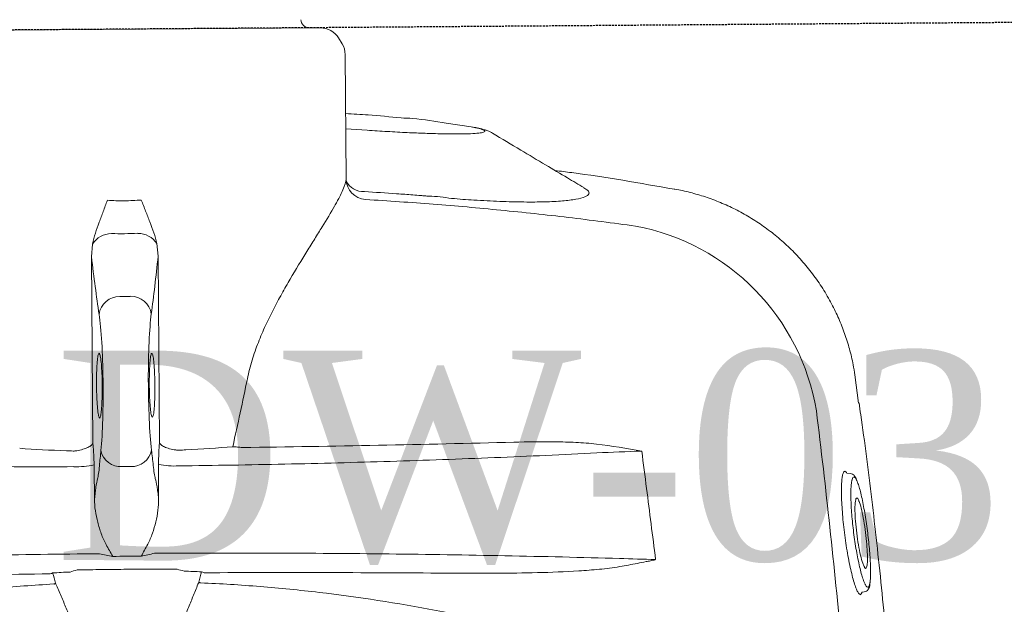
# Model space of a CAD drawing. Header units: millimetres. Extents: x 1277566 to 1493426, y 1039116 to 1145896.
# Tile 32 of 152: x 1313155 to 1313390, y 1134344 to 1134483. Entities that reach past the tile are written whole.
import ezdxf

# ---------------------------------------------------------------- set-up
doc = ezdxf.new("R2010")
doc.units = ezdxf.units.MM
doc.linetypes.add('11aa1PB-bd$0$11aa1PB-af$0$TRATTEGGIATA', pattern=[0.75, 0.5, -0.25])
doc.layers.add('CKD Equipments', color=252, linetype='Continuous', lineweight=0)
doc.layers.add('Equipment Name', color=8, linetype='Continuous')
doc.layers.add('FAINTEQUIP', color=253, linetype='Continuous')
doc.styles.add('CKD_Dimension Text', font='BOOKOS.TTF')

# ---------------------------------------------------------------- blocks, each defined once
blk = doc.blocks.new('G$C4DC229AB')
at = {"linetype": 'Continuous', "lineweight": 0}
for p, q in [((142.15, 398.56), (141.8, 398.93)), ((142.15, 398.56), (142.58, 398.61)), ((120.79, 379.68), (121.25, 378.92)), ((121.17, 378.3), (121.15, 378.54)), ((121.55, 378.18), (121.17, 378.3)), ((106.05, 371.39), (101.16, 366.72)), ((101.17, 366.71), (101.18, 366.7)), ((90.56, 305.78), (90.55, 305.78)), ((106.87, 257.73), (109.66, 252.44)), ((134.48, 240.87), (110.51, 223.25)), ((211.61, 241.67), (175.73, 215.3)), ((124.81, 233.77), (122.08, 238.1)), ((221.5, 237.73), (220.24, 239.45)), ((185.16, 202.46), (221.05, 228.84)), ((108.85, 221.15), (108.23, 219.66)), ((108.81, 214.77), (164.68, 138.75)), ((175.73, 215.3), (173.45, 213.3)), ((188.86, 213.52), (187.38, 215.52)), ((182.57, 200.89), (185.16, 202.46))]:
    blk.add_line(p, q, dxfattribs=at)
for centre, radius, start, end in [((151.82, 326.43), 53.92, 135.3748, 205.244), ((158.97, 358.1), 7.29, 324.3588, 324.6815), ((214.56, 263.49), 16.71, 15.2673, 17.5312), ((235.18, 260.07), 8.99, 100.0275, 103.4738), ((131.51, 244.84), 4.96, 306.7844, 32.2627), ((198.96, 236.92), 18.59, 24.1177, 39.0922), ((130.87, 243.3), 4.49, 330.9915, 39.5157), ((216.2, 236.75), 4.86, 33.7128, 114.7504), ((245.64, 245.83), 8.99, 329.1567, 332.6031), ((217.72, 234.68), 4.86, 317.8802, 38.9177), ((242.75, 225.14), 16.71, 55.0993, 57.3633), ((212.72, 218.16), 18.61, 33.5423, 48.4961), ((113.47, 219.22), 5, 126.3153, 157.279), ((191.29, 218.52), 4.93, 134.2324, 217.4683), ((112.84, 217.73), 5, 157.279, 216.3153), ((108.78, 211.43), 2, 306.3153, 36.3153), ((178.55, 211.36), 5.45, 159.2, 215.9211), ((192.89, 216.35), 4.93, 215.1623, 298.3982), ((182.25, 206.33), 5.45, 216.7095, 273.4306)]:
    blk.add_arc(centre, radius, start, end, dxfattribs=at)
for centre, major_axis, ratio, start_param, end_param in [((247.09, 257.86), (-31.39, 42.71), 0.145844, 1.228323, 1.311182), ((211.73, 231.88), (-31.39, 42.71), 0.145844, 4.984033, 5.21302), ((207.36, 237.72), (12.09, 8.88), 0.087489, 5.55292, 5.975743), ((291.81, 290.15), (95.09, 69.89), 0.087489, 2.411328, 2.459054), ((247.09, 257.86), (-31.39, 42.71), 0.145844, 1.830411, 1.913269), ((201, 232.86), (16.12, 11.84), 0.087489, 3.696821, 5.600646), ((291.25, 290.9), (95.09, 69.89), 0.087489, 3.824132, 3.871858), ((216.01, 225.96), (12.09, 8.88), 0.087489, 0.30744, 0.730265), ((209.47, 221.34), (16.12, 11.84), 0.087489, 0.682539, 2.586364), ((211.73, 231.88), (-31.39, 42.71), 0.145844, 4.211758, 4.440687), ((31.11, 93.2), (192.12, 141.21), 0.087489, 0.555229, 0.6567), ((25.46, 100.88), (192.12, 141.21), 0.087489, 5.626486, 5.727956)]:
    blk.add_ellipse(centre, major_axis=major_axis, ratio=ratio, start_param=start_param, end_param=end_param, dxfattribs=at)
for points, knots in [([(256.01, 500.32), (255.76, 500.17), (254.9, 499.64), (252.98, 498.25), (250.36, 496.25), (247.9, 494.28), (245.8, 492.56), (243.45, 490.61), (240.64, 488.26), (237.26, 485.42), (233.65, 482.39), (230.21, 479.51), (227.11, 476.92), (223.86, 474.22), (219.76, 470.8), (214.77, 466.67), (208.89, 461.78), (202.91, 456.81), (196.06, 451.1), (188.41, 444.69), (180, 437.59), (171.6, 430.45), (163.23, 423.26), (154.92, 416.08), (146.68, 408.87), (138.54, 401.66), (130.55, 394.48), (122.76, 387.37), (115.24, 380.36), (109.62, 375.03), (106.66, 372.12), (105.98, 371.46)], [0, 0, 0, 0, 0.00345, 0.046619, 0.089766, 0.112425, 0.13508, 0.158154, 0.181221, 0.209069, 0.237397, 0.25624, 0.275086, 0.294404, 0.313726, 0.346115, 0.37852, 0.411676, 0.44484, 0.491581, 0.538367, 0.585123, 0.633242, 0.681401, 0.729516, 0.779903, 0.830337, 0.880732, 0.93264, 0.98459, 1, 1, 1, 1]), ([(113.45, 364.31), (120.29, 370.66), (127.18, 376.97), (141.06, 389.49), (148.05, 395.7), (169.17, 414.19), (183.45, 426.33), (197.93, 438.28)], [0, 0, 0, 0, 0.25, 0.25, 0.5, 0.5, 1, 1, 1, 1]), ([(139.39, 398.82), (139.31, 398.79), (139, 398.66), (138.22, 398.18), (137.09, 397.41), (135.76, 396.4), (134.3, 395.22), (132.75, 393.9), (131.14, 392.47), (129.51, 390.98), (127.91, 389.44), (126.39, 387.92), (124.97, 386.44), (123.72, 385.07), (122.65, 383.81), (121.84, 382.75), (121.37, 382.07), (121.27, 381.84), (121.25, 381.8)], [0, 0, 0, 0, 0.024652, 0.093115, 0.161575, 0.22959, 0.297606, 0.365358, 0.433111, 0.501455, 0.569803, 0.639058, 0.708314, 0.778292, 0.84826, 0.918899, 0.989527, 1, 1, 1, 1]), ([(142.85, 398.13), (142.83, 398.04), (142.79, 397.77), (142.38, 397.04), (141.67, 395.98), (140.66, 394.68), (139.4, 393.2), (137.92, 391.57), (136.26, 389.84), (134.48, 388.08), (132.63, 386.33), (130.77, 384.66), (128.95, 383.1), (127.22, 381.7), (125.64, 380.5), (124.25, 379.52), (123.08, 378.79), (122.14, 378.31), (121.75, 378.23), (121.55, 378.18)], [0, 0, 0, 0, 0.033748, 0.0943765, 0.1550059, 0.2164046, 0.2778011, 0.3394988, 0.401186, 0.4625018, 0.5238027, 0.5842501, 0.6446877, 0.7043114, 0.7639324, 0.8229043, 0.8818778, 0.9409376, 1, 1, 1, 1]), ([(122.04, 380.98), (122.23, 381.06), (122.67, 381.26), (123.65, 381.87), (124.88, 382.72), (126.28, 383.78), (127.79, 385), (129.38, 386.35), (131, 387.8), (132.61, 389.31), (134.17, 390.85), (135.66, 392.37), (137, 393.83), (138.18, 395.19), (139.14, 396.39), (139.83, 397.36), (140.07, 397.8), (140.18, 398)], [0, 0, 0, 0, 0.051259, 0.120283, 0.188472, 0.25666, 0.324296, 0.39193, 0.459615, 0.527293, 0.595995, 0.664696, 0.734631, 0.804571, 0.875351, 0.946131, 1, 1, 1, 1]), ([(141.8, 398.93), (141.66, 399.06), (141.36, 399.32), (140.83, 399.37), (140.36, 399.3), (140, 399.19), (139.72, 399.05), (139.31, 398.79)], [0, 0, 0, 0, 0.189682, 0.383118, 0.601033, 0.910563, 1, 1, 1, 1]), ([(140.18, 398), (140.22, 398.06), (140.41, 398.4), (140.52, 398.83), (140.37, 399.11), (139.95, 399.09), (139.54, 398.9), (139.39, 398.82)], [0, 0, 0, 0, 0.05833, 0.302284, 0.613601, 0.849253, 1, 1, 1, 1]), ([(142.58, 398.61), (142.63, 398.62), (142.86, 398.66), (142.94, 398.49), (142.87, 398.21), (142.85, 398.13)], [0, 0, 0, 0, 0.164294, 0.743142, 1, 1, 1, 1]), ([(124.93, 385.11), (124.95, 385.16), (125.08, 385.47), (125.98, 386.59), (127.57, 388.35), (129.58, 390.36), (131.72, 392.32), (133.74, 394.03), (135.46, 395.32), (136.14, 395.67), (136.48, 395.84)], [0, 0, 0, 0, 0.025718, 0.168563, 0.309104, 0.450813, 0.590944, 0.727665, 0.867111, 1, 1, 1, 1]), ([(136.89, 395.36), (136.77, 395.13), (136.5, 394.59), (135.3, 393.12), (133.57, 391.24), (131.49, 389.21), (129.34, 387.29), (127.4, 385.74), (125.94, 384.72), (125.44, 384.51), (125.23, 384.43)], [0, 0, 0, 0, 0.104326, 0.2390748, 0.3747463, 0.5100267, 0.6439516, 0.7758487, 0.9059011, 1, 1, 1, 1]), ([(136.48, 395.84), (136.63, 395.89), (137.02, 396.01), (137.18, 395.84), (136.93, 395.43), (136.89, 395.36)], [0, 0, 0, 0, 0.3430891, 0.88625, 1, 1, 1, 1]), ([(124.67, 384.35), (124.65, 384.39), (124.6, 384.51), (124.79, 384.87), (124.93, 385.11)], [0, 0, 0, 0, 0.292267, 1, 1, 1, 1]), ([(125.23, 384.43), (125.14, 384.38), (124.8, 384.21), (124.73, 384.29), (124.67, 384.35)], [0, 0, 0, 0, 0.273671, 1, 1, 1, 1]), ([(121.27, 381.84), (121.03, 381.52), (120.82, 381.19), (120.7, 380.81), (120.61, 380.2), (120.73, 379.84), (120.79, 379.68)], [0, 0, 0, 0, 0.040319, 0.556981, 0.79767, 1, 1, 1, 1]), ([(121.25, 381.8), (121.15, 381.61), (120.93, 381.18), (120.97, 380.98), (120.99, 380.87)], [0, 0, 0, 0, 0.460027, 1, 1, 1, 1]), ([(120.99, 380.87), (121.06, 380.81), (121.21, 380.68), (121.59, 380.78), (121.88, 380.89), (121.96, 380.94), (122.04, 380.98)], [0, 0, 0, 0, 0.435282, 0.87053, 0.887642, 1, 1, 1, 1]), ([(121.15, 378.54), (121.14, 378.56), (121.12, 378.65), (121.2, 378.81), (121.25, 378.92)], [0, 0, 0, 0, 0.362557, 1, 1, 1, 1]), ([(232.94, 269.28), (230.33, 273.22), (227.8, 277.22), (222.89, 285.3), (220.51, 289.39), (213.61, 301.78), (209.32, 310.17), (203.27, 322.94), (201.32, 327.22), (197.54, 335.85), (195.71, 340.18), (190.38, 353.24), (187.05, 362.01), (183.89, 370.83)], [0, 0, 0, 0, 0.125, 0.125, 0.25, 0.25, 0.5, 0.5, 0.625, 0.625, 0.75, 0.75, 1, 1, 1, 1]), ([(101.15, 366.73), (100.56, 366.15), (99.05, 364.68), (96.84, 362.08), (94.53, 359), (92.45, 355.74), (90.55, 352.21), (88.87, 348.44), (87.47, 344.45), (86.4, 340.42), (85.66, 336.36), (85.24, 332.31), (85.13, 328.29), (85.32, 324.31), (85.8, 320.41), (86.56, 316.6), (87.58, 312.89), (88.87, 309.33), (89.85, 306.95), (90.46, 305.79), (90.48, 305.74)], [0, 0, 0, 0, 0.037673, 0.095878, 0.154189, 0.212585, 0.271048, 0.33568, 0.39959, 0.46265, 0.524915, 0.586431, 0.647228, 0.707328, 0.766741, 0.825471, 0.883514, 0.940856, 0.997479, 1, 1, 1, 1]), ([(164.92, 353.89), (164.86, 353.93), (164.81, 353.97), (164.76, 354), (164.75, 354.01), (164.74, 354.02), (164.73, 354.02)], [0, 0, 0, 0, 0.0002012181, 0.0002012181, 0.0002012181, 0.0002381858, 0.0002381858, 0.0002381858, 0.0002381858]), ([(164.89, 353.86), (164.85, 353.9), (164.8, 353.95), (164.75, 354), (164.74, 354.01), (164.73, 354.02), (164.73, 354.02)], [0, 0, 0, 0, 0.0002027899, 0.0002027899, 0.0002027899, 0.000241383, 0.000241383, 0.000241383, 0.000241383]), ([(164.92, 353.89), (164.99, 353.84), (165.05, 353.78), (165.19, 353.66), (165.26, 353.6), (165.45, 353.43), (165.58, 353.31), (165.98, 352.95), (166.23, 352.71), (167.01, 351.99), (167.53, 351.5), (169.08, 350.05), (170.11, 349.07), (171.13, 348.08)], [0, 0, 0, 0, 0.03125, 0.03125, 0.0625, 0.0625, 0.125, 0.125, 0.25, 0.25, 0.5, 0.5, 1, 1, 1, 1]), ([(171.13, 348.08), (171.72, 347.51), (172.29, 346.92), (173.42, 345.72), (173.97, 345.11), (175.6, 343.26), (176.66, 342.01), (179.8, 338.2), (181.83, 335.61), (185.83, 330.37), (187.8, 327.72), (191.71, 322.38), (193.64, 319.69), (195.57, 316.99)], [0, 0, 0, 0, 0.0625, 0.0625, 0.125, 0.125, 0.25, 0.25, 0.5, 0.5, 0.75, 0.75, 1, 1, 1, 1]), ([(233.68, 256.19), (228.15, 263.75), (222.66, 271.32), (214.49, 282.68), (211.77, 286.47), (206.37, 294.06), (203.67, 297.85), (198.31, 305.44), (195.65, 309.23), (190.35, 316.8), (187.72, 320.57), (179.87, 331.88), (174.7, 339.39), (169.6, 346.88)], [0, 0, 0, 0, 0.25, 0.25, 0.375, 0.375, 0.5, 0.5, 0.625, 0.625, 0.75, 0.75, 1, 1, 1, 1]), ([(152.33, 327.74), (157.42, 321.42), (162.51, 315.02), (172.7, 302.08), (177.8, 295.54), (188, 282.32), (193.11, 275.64), (203.28, 262.2), (208.34, 255.44), (213.38, 248.64)], [0, 0, 0, 0, 0.25, 0.25, 0.5, 0.5, 0.75, 0.75, 1, 1, 1, 1]), ([(161.9, 310.15), (159.9, 312.77), (157.93, 315.41), (155.09, 319.45), (154.16, 320.81), (152.81, 322.87), (152.37, 323.57), (151.51, 324.97), (151.09, 325.68), (150.69, 326.4)], [0, 0, 0, 0, 0.5, 0.5, 0.75, 0.75, 0.875, 0.875, 1, 1, 1, 1]), ([(195.57, 316.99), (201.32, 308.9), (207.12, 300.81), (218.76, 284.66), (224.61, 276.59), (230.5, 268.52)], [0, 0, 0, 0, 0.5, 0.5, 1, 1, 1, 1]), ([(200.92, 258.38), (194.45, 267.08), (187.96, 275.76), (174.95, 293.02), (168.43, 301.61), (161.9, 310.15)], [0, 0, 0, 0, 0.5, 0.5, 1, 1, 1, 1]), ([(90.52, 305.76), (94.11, 298.31), (98.28, 289.68), (102.92, 281.29), (103.57, 280.13)], [0, 0, 0, 0, 0.861575, 1, 1, 1, 1]), ([(135.7, 247.49), (132.82, 252.07), (127.06, 261.23), (118.78, 275.16), (110.73, 289.22), (105.61, 298.7), (103.06, 303.44)], [0, 0, 0, 0, 0.249615, 0.499229, 0.749614, 1, 1, 1, 1]), ([(126.2, 259.3), (126.2, 259.3), (125.13, 260.75), (123.51, 264.08), (120.4, 268.88), (117.23, 273.86), (113.99, 278.57), (110.99, 282.66), (108.35, 285.93), (106.12, 288.33), (104.4, 289.75), (103.27, 290.06), (102.75, 289.54), (102.86, 288.5), (102.9, 288.13)], [0, 0, 0, 0, 0.000001, 0.07749, 0.156459, 0.25141, 0.349211, 0.444694, 0.543101, 0.640433, 0.740837, 0.840407, 0.943195, 1, 1, 1, 1]), ([(102.84, 288.08), (102.98, 286.58), (103.3, 283.06), (103.83, 277.23), (104.45, 270.29), (104.88, 265.37), (105.1, 262.76)], [0, 0, 0, 0, 0.1790671, 0.418189, 0.6906263, 1, 1, 1, 1]), ([(244.94, 271.55), (243.36, 271.3), (242.34, 271.05), (241.31, 270.8), (240.29, 270.55), (239.27, 270.3), (238.24, 270.05), (237.22, 269.8), (236.2, 269.55), (235.17, 269.3), (234.65, 269.17), (234.13, 269.05), (233.61, 268.92)], [0, 0, 0, 0, 0.00319655, 0.00319655, 0.00319655, 0.00639307, 0.00639307, 0.00639307, 0.00958958, 0.00958958, 0.00958958, 0.01121538, 0.01121538, 0.01121538, 0.01121538]), ([(105.1, 262.76), (105.11, 262.55), (105.17, 262.07), (105.33, 261.44), (105.61, 260.56), (106.03, 259.51), (106.48, 258.53), (106.74, 258.02)], [0, 0, 0, 0, 0.095307, 0.229075, 0.409095, 0.722588, 1, 1, 1, 1]), ([(122.08, 238.1), (121.22, 239.47), (119.48, 242.25), (116.94, 246.18), (114.52, 249.84), (112.3, 253.1), (110.29, 255.94), (108.58, 258.23), (107.22, 259.91), (106.27, 260.9), (105.74, 261.19), (105.66, 260.76), (105.99, 259.67), (106.58, 258.38), (106.87, 257.73)], [0, 0, 0, 0, 0.082182, 0.166764, 0.247017, 0.329479, 0.412022, 0.496967, 0.579727, 0.664898, 0.747476, 0.832441, 0.915021, 1, 1, 1, 1]), ([(233.61, 262.78), (234.77, 261.16), (235.94, 259.55), (238.28, 256.33), (240.63, 253.11), (242.99, 249.91), (245.37, 246.71), (246.57, 245.12), (247.76, 243.53)], [0, 0, 0, 0, 0.25, 0.25, 0.5, 0.75, 0.75, 1, 1, 1, 1]), ([(126.2, 259.29), (126.2, 259.29), (126.2, 259.29), (126.2, 259.3), (126.2, 259.3), (126.2, 259.3)], [0, 0, 0, 0, 0.341802, 0.948176, 1, 1, 1, 1]), ([(126.2, 259.29), (126.2, 259.29), (126.2, 259.29), (126.2, 259.29), (126.2, 259.29), (126.2, 259.29), (126.2, 259.29)], [0, 0, 0, 0, 0.000000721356, 0.000000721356, 0.000000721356, 0.000001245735, 0.000001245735, 0.000001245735, 0.000001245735]), ([(134.34, 246.16), (132.96, 248.34), (131.59, 250.52), (129.56, 253.8), (128.54, 255.45), (127.37, 257.37), (126.87, 258.19), (126.53, 258.74), (126.37, 259.02), (126.2, 259.29)], [0, 0, 0, 0, 0.5, 0.5, 0.75, 0.875, 0.9375, 0.9375, 1, 1, 1, 1]), ([(202.13, 256.39), (201.94, 256.69), (201.74, 257.02), (201.34, 257.69), (201.13, 258.03), (200.92, 258.38)], [0, 0, 0, 0, 0.5, 0.5, 1, 1, 1, 1]), ([(232.91, 253.6), (233.45, 253.67), (233.98, 253.73), (235.05, 253.87), (235.58, 253.94), (236.11, 254.01)], [0, 0, 0, 0, 0.5, 0.5, 1, 1, 1, 1]), ([(109.66, 252.44), (110.84, 250.03), (112.4, 246.82), (114.44, 243.71), (114.94, 242.94)], [0, 0, 0, 0, 0.753677, 1, 1, 1, 1]), ([(232.91, 253.6), (232.43, 253.54), (231.96, 253.45), (231.03, 253.23), (230.57, 253.11), (229.21, 252.7), (228.32, 252.38), (226.57, 251.67), (225.72, 251.28), (224.07, 250.38), (223.27, 249.88), (222.52, 249.3)], [0, 0, 0, 0, 0.125, 0.125, 0.25, 0.25, 0.5, 0.5, 0.75, 0.75, 1, 1, 1, 1]), ([(186.93, 249.71), (185.53, 249.07), (184.12, 248.52), (181.25, 247.54), (179.8, 247.12), (176.93, 246.38), (175.51, 246.06), (172.67, 245.5), (171.26, 245.26), (168.46, 244.83), (167.07, 244.65), (165.01, 244.4), (164.32, 244.32), (162.97, 244.18), (162.3, 244.11), (158.98, 243.79), (156.43, 243.59), (152.79, 243.32), (151.6, 243.24), (149.87, 243.12), (149.3, 243.08), (148.19, 243), (147.65, 242.96), (144.99, 242.76), (143.06, 242.6), (140.91, 242.37), (140.5, 242.32), (139.7, 242.22), (139.31, 242.17), (138.22, 242.01), (137.57, 241.89), (135.83, 241.51), (134.98, 241.22), (134.48, 240.87)], [0, 0, 0, 0, 0.0625, 0.0625, 0.125, 0.125, 0.1875, 0.1875, 0.25, 0.25, 0.3125, 0.3125, 0.34375, 0.34375, 0.375, 0.375, 0.5, 0.5, 0.5625, 0.5625, 0.59375, 0.59375, 0.625, 0.625, 0.75, 0.75, 0.78125, 0.78125, 0.8125, 0.8125, 0.875, 0.875, 1, 1, 1, 1]), ([(219.12, 245.86), (219.44, 246.28), (219.89, 246.77), (220.74, 247.63), (221.06, 247.94), (221.74, 248.59), (222.12, 248.94), (222.52, 249.3)], [0, 0, 0, 0, 0.5, 0.5, 0.75, 0.75, 1, 1, 1, 1]), ([(253.62, 241.7), (253.9, 242.15), (254.17, 242.61), (254.45, 243.07), (254.99, 243.97), (255.53, 244.88), (256.08, 245.78), (256.62, 246.68), (257.17, 247.58), (257.71, 248.48), (258.25, 249.39), (258.8, 250.29), (259.34, 251.19)], [0.0002616, 0.0002616, 0.0002616, 0.0002616, 0.00188464, 0.00188464, 0.00188464, 0.00508207, 0.00508207, 0.00508207, 0.00827951, 0.00827951, 0.00827951, 0.01147698, 0.01147698, 0.01147698, 0.01147698]), ([(238.79, 245.6), (239.01, 246.09), (239.24, 246.58), (239.69, 247.56), (239.91, 248.05), (240.14, 248.53)], [0, 0, 0, 0, 0.5, 0.5, 1, 1, 1, 1]), ([(210.73, 245.82), (210.98, 245.35), (211.19, 244.89), (211.52, 244), (211.63, 243.59), (211.78, 242.85), (211.81, 242.54), (211.79, 242.14), (211.77, 242.02), (211.72, 241.87), (211.7, 241.83), (211.66, 241.74), (211.64, 241.7), (211.61, 241.67)], [0, 0, 0, 0, 0.25, 0.25, 0.5, 0.5, 0.75, 0.75, 0.875, 0.875, 0.9375, 0.9375, 1, 1, 1, 1]), ([(231.59, 236.97), (232.36, 237.51), (233.07, 238.12), (234.42, 239.43), (235.05, 240.13), (236.25, 241.58), (236.82, 242.33), (237.62, 243.52), (237.88, 243.92), (238.36, 244.74), (238.59, 245.16), (238.79, 245.6)], [0, 0, 0, 0, 0.25, 0.25, 0.5, 0.5, 0.75, 0.75, 0.875, 0.875, 1, 1, 1, 1]), ([(308.88, 157.37), (297.6, 171.63), (286.34, 186.11), (263.88, 215.5), (252.67, 230.42), (241.5, 245.56)], [0, 0, 0, 0, 0.5, 0.5, 1, 1, 1, 1]), ([(114.96, 242.96), (116.27, 240.67), (118.47, 236.83), (120.9, 233.12), (121.89, 231.62)], [0, 0, 0, 0, 0.593547, 1, 1, 1, 1]), ([(215.92, 244.52), (215.5, 244.22), (215.1, 243.93), (214.3, 243.37), (213.9, 243.11), (213.16, 242.62), (212.82, 242.39), (212.17, 241.99), (211.87, 241.82), (211.61, 241.67)], [0, 0, 0, 0, 0.25, 0.25, 0.5, 0.5, 0.75, 0.75, 1, 1, 1, 1]), ([(336.04, 163.82), (328.57, 169.47), (321.19, 175.26), (310.32, 184.25), (306.73, 187.29), (299.63, 193.47), (296.12, 196.61), (285.74, 206.19), (279.01, 212.79), (269.25, 223.08), (266.06, 226.57), (259.81, 233.67), (256.75, 237.28), (253.76, 240.95)], [0, 0, 0, 0, 0.25, 0.25, 0.375, 0.375, 0.5, 0.5, 0.75, 0.75, 0.875, 0.875, 1, 1, 1, 1]), ([(252.31, 238.84), (258.25, 230.83), (264.2, 222.83), (276.14, 206.91), (282.12, 198.98), (288.11, 191.07)], [0, 0, 0, 0, 0.5, 0.5, 1, 1, 1, 1]), ([(195.44, 227.9), (195.61, 228.11), (195.97, 228.55), (197.31, 229.74), (199.06, 231.17), (200.86, 232.53), (202.67, 233.84), (204.44, 235.05), (206.07, 236.05), (207.03, 236.59), (207.21, 236.61), (207.23, 236.62)], [0, 0, 0, 0, 0.12873, 0.257, 0.385042, 0.513035, 0.593354, 0.721934, 0.850956, 0.980313, 1, 1, 1, 1]), ([(207.23, 236.62), (207.41, 236.67), (207.79, 236.79), (207.55, 236.34), (206.68, 235.45), (205.21, 234.19), (203.53, 232.85), (202.38, 231.99), (201.9, 231.64)], [0, 0, 0, 0, 0.154069, 0.335329, 0.515993, 0.696154, 0.875965, 1, 1, 1, 1]), ([(231.59, 236.97), (231.12, 236.69), (230.68, 236.44), (229.85, 235.98), (229.46, 235.77), (228.38, 235.21), (227.78, 234.93), (227.29, 234.75)], [0, 0, 0, 0, 0.25, 0.25, 0.5, 0.5, 1, 1, 1, 1]), ([(201.9, 231.64), (201.69, 231.48), (200.79, 230.82), (199.88, 230.19), (198.91, 229.53), (198.62, 229.35), (198.32, 229.17)], [0, 0, 0, 0, 0.170805, 0.715603, 0.716948, 1, 1, 1, 1]), ([(221.05, 228.84), (221.27, 229.04), (221.52, 229.27), (222.1, 229.77), (222.41, 230.03), (223.1, 230.59), (223.47, 230.89), (224.24, 231.49), (224.64, 231.79), (225.05, 232.1)], [0, 0, 0, 0, 0.25, 0.25, 0.5, 0.5, 0.75, 0.75, 1, 1, 1, 1]), ([(198.32, 229.17), (198.03, 228.98), (197.12, 228.38), (196.07, 227.81), (195.3, 227.52), (195.39, 227.77), (195.44, 227.9)], [0, 0, 0, 0, 0.138476, 0.425595, 0.712972, 1, 1, 1, 1]), ([(224.74, 226.75), (224.37, 227.14), (223.99, 227.47), (223.24, 228.05), (222.89, 228.28), (222.23, 228.64), (221.93, 228.77), (221.55, 228.86), (221.43, 228.88), (221.27, 228.88), (221.22, 228.88), (221.13, 228.86), (221.09, 228.85), (221.05, 228.84)], [0, 0, 0, 0, 0.25, 0.25, 0.5, 0.5, 0.75, 0.75, 0.875, 0.875, 0.9375, 0.9375, 1, 1, 1, 1]), ([(228.23, 228.44), (233.21, 221.61), (238.14, 214.76), (247.92, 201.06), (252.77, 194.2), (262.35, 180.5), (267.07, 173.68), (276.39, 160.08), (280.97, 153.31), (285.49, 146.57)], [0, 0, 0, 0, 0.25, 0.25, 0.5, 0.5, 0.75, 0.75, 1, 1, 1, 1]), ([(202.86, 217.68), (202.88, 217.75), (202.95, 217.93), (203.81, 218.78), (205.3, 220.06), (207, 221.41), (208.82, 222.77), (210.68, 224.09), (212.59, 225.36), (214.12, 226.28), (214.64, 226.48), (214.89, 226.58)], [0, 0, 0, 0, 0.060949, 0.185979, 0.310678, 0.434944, 0.512562, 0.636279, 0.760031, 0.884002, 1, 1, 1, 1]), ([(214.89, 226.58), (214.91, 226.59), (215.25, 226.75), (215.28, 226.57), (214.87, 225.99), (213.73, 224.92), (212.06, 223.53), (210.5, 222.32), (209.59, 221.64), (209.37, 221.48)], [0, 0, 0, 0, 0.012552, 0.198689, 0.385047, 0.571255, 0.757017, 0.942123, 1, 1, 1, 1]), ([(209.37, 221.48), (208.89, 221.13), (207.7, 220.27), (205.9, 219.05), (204.23, 218.01), (203.12, 217.45), (202.63, 217.33), (202.8, 217.59), (202.86, 217.68)], [0, 0, 0, 0, 0.132098, 0.323568, 0.515413, 0.707812, 0.900839, 1, 1, 1, 1]), ([(173.45, 213.3), (172.85, 212.63), (172.3, 211.91), (171.25, 210.43), (170.75, 209.67), (169.75, 208.12), (169.25, 207.35), (168.49, 206.17), (168.24, 205.77), (167.73, 204.98), (167.47, 204.58), (167.21, 204.18)], [0, 0, 0, 0, 0.25, 0.25, 0.5, 0.5, 0.75, 0.75, 0.875, 0.875, 1, 1, 1, 1]), ([(182.57, 200.89), (181.75, 200.51), (180.9, 200.2), (179.18, 199.64), (178.3, 199.39), (176.53, 198.9), (175.64, 198.65), (174.29, 198.28), (173.84, 198.15), (172.93, 197.9), (172.47, 197.78), (172.01, 197.65)], [0, 0, 0, 0, 0.25, 0.25, 0.5, 0.5, 0.75, 0.75, 0.875, 0.875, 1, 1, 1, 1])]:
    blk.add_open_spline(points, degree=3, knots=knots, dxfattribs=at)
for points in [[(152.26, 342.32), (156.42, 346.21), (160.59, 350.1), (164.73, 354.02)], [(169.6, 346.88), (168.01, 349.25), (166.38, 351.63), (164.73, 354.02)], [(145.7, 336.18), (147.9, 338.21), (150.09, 340.26), (152.26, 342.32)], [(150.69, 326.4), (148.91, 329.6), (147.28, 332.88), (145.7, 336.18)], [(145.7, 336.18), (147.91, 333.31), (150.13, 330.5), (152.33, 327.74)], [(233.08, 268.81), (232.27, 268.4), (231.47, 268.15), (230.68, 267.89)], [(233.04, 269.09), (233.03, 269.16), (232.99, 269.23), (232.94, 269.28)], [(233.08, 268.81), (233.07, 268.9), (233.06, 269), (233.04, 269.09)], [(233.01, 264.4), (233.2, 263.86), (233.4, 263.32), (233.61, 262.78)], [(202.13, 256.39), (197.04, 254.22), (191.97, 251.99), (186.93, 249.71)], [(233.68, 256.19), (234.5, 255.48), (235.31, 254.75), (236.11, 254.01)], [(236.11, 254.01), (237.45, 252.18), (238.79, 250.36), (240.14, 248.53)], [(222.52, 249.3), (220.32, 247.71), (218.12, 246.11), (215.92, 244.52)], [(210.29, 246.54), (209.96, 246.94), (209.63, 247.34), (209.31, 247.74)], [(241.5, 245.56), (241.06, 246.56), (240.6, 247.55), (240.14, 248.53)], [(210.73, 245.82), (210.62, 246.08), (210.47, 246.32), (210.29, 246.54)], [(247.76, 243.53), (248.21, 243.17), (248.67, 242.81), (249.13, 242.47)], [(251.76, 239.21), (252.25, 239.89), (252.73, 240.57), (253.36, 241.22)], [(253.61, 241.1), (253.53, 241.14), (253.44, 241.18), (253.36, 241.22)], [(253.76, 240.95), (253.73, 241.02), (253.68, 241.07), (253.61, 241.1)], [(225.05, 232.1), (227.23, 233.72), (229.41, 235.34), (231.59, 236.97)], [(225.3, 226.12), (225.15, 226.36), (224.96, 226.57), (224.74, 226.75)], [(226.16, 224.82), (225.87, 225.25), (225.58, 225.68), (225.3, 226.12)], [(174.13, 208.16), (174.78, 207.33), (176.09, 205.67), (177.28, 203.94), (177.88, 203.07)], [(172.01, 197.65), (171.27, 198.78), (169.79, 201.04), (168.07, 203.13), (167.21, 204.18)]]:
    blk.add_open_spline(points, degree=3, dxfattribs=at)
at = {"layer": 'FAINTEQUIP', "color": 4, "linetype": '11aa1PB-bd$0$11aa1PB-af$0$TRATTEGGIATA'}
blk.add_line((266.5, 0, 0.04), (0, 362.6, 0.04), dxfattribs=at)

msp = doc.modelspace()

# ---------------------------------------------------------------- block references
at = {"layer": 'CKD Equipments', "ltscale": 0.25, "rotation": 234.1141489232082}
msp.add_blockref('G$C4DC229AB', (1313116.6379, 1134695.3754), dxfattribs=at)

# ---------------------------------------------------------------- texts
at = {"layer": 'Equipment Name', "insert": (1312936.1357, 1134404.2605), "char_height": 50, "width": 680.932449, "attachment_point": 1, "style": 'CKD_Dimension Text'}
msp.add_mtext('\\pxqc;DW-03', dxfattribs=at)

doc.saveas('drawing.dxf')
